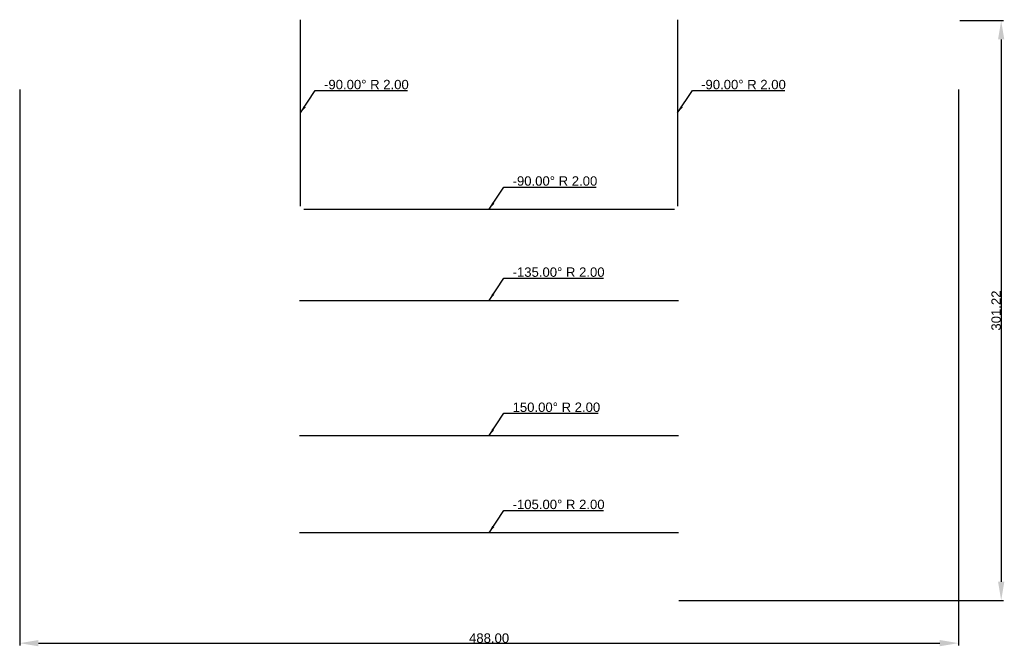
# Model space of a CAD drawing. Header units: millimetres. Extents: x -183 to 328, y 298 to 623.
import ezdxf

# ---------------------------------------------------------------- set-up
doc = ezdxf.new("R2010")
doc.units = ezdxf.units.MM
doc.layers.get('0').update_dxf_attribs({"true_color": 0xdfdfdf})
for name, color, linetype in [('Bend Annotations', 5, 'Continuous'), ('Bends Down', 1, 'Continuous'), ('Bends Up', 1, 'Continuous'), ('Overall Dimensions', 3, 'Continuous')]:
    doc.layers.add(name, color=color, linetype=linetype)
doc.styles.get("Standard").update_dxf_attribs({"font": 'arial.ttf'})
doc.dimstyles.new('ISO-25', dxfattribs={"dimtxt": 2.5, "dimasz": 2.5, "dimexe": 1.25, "dimexo": 0.625, "dimtad": 1, "dimtxsty": 'Standard', "dimcen": 2.5, "dimadec": 0, "dimazin": 0, "dimtfac": 1, "dimtmove": 0, "dimatfit": 3, "dimfxl": 1, "dimarcsym": 0})

# ---------------------------------------------------------------- blocks, each defined once
blk = doc.blocks.new('*D3')
at = {"layer": 'Defpoints', "color": 0}
for p in [(0, 266.15), (488, 266.15), (488, -22.16)]:
    blk.add_point(p, dxfattribs=at)
at = {"layer": 'Overall Dimensions', "color": 0, "lineweight": -2}
for p, q in [((0, 265.53), (0, -23.41)), ((488, 265.53), (488, -23.41)), ((9.76, -22.16), (478.24, -22.16))]:
    blk.add_line(p, q, dxfattribs=at)
at = {"layer": 'Overall Dimensions', "color": 0}
for points in [[(9.76, -20.54), (9.76, -23.79), (0, -22.16)], [(478.24, -23.79), (478.24, -20.54), (488, -22.16)]]:
    blk.add_solid(points, dxfattribs=at)
at = {"layer": 'Overall Dimensions', "color": 0, "insert": (244, -19.57), "char_height": 4.88, "attachment_point": 5}
blk.add_mtext('488.00', dxfattribs=at)
blk = doc.blocks.new('*D4')
at = {"layer": 'Defpoints', "color": 0}
for p in [(488, 301.22), (342, 0), (510.16, 0)]:
    blk.add_point(p, dxfattribs=at)
at = {"layer": 'Overall Dimensions', "color": 0, "lineweight": -2}
for p, q in [((488.62, 301.22), (511.41, 301.22)), ((510.16, 291.46), (510.16, 9.76)), ((342.62, 0), (511.41, 0))]:
    blk.add_line(p, q, dxfattribs=at)
at = {"layer": 'Overall Dimensions', "color": 0}
for points in [[(511.79, 291.46), (508.54, 291.46), (510.16, 301.22)], [(508.54, 9.76), (511.79, 9.76), (510.16, 0)]]:
    blk.add_solid(points, dxfattribs=at)
at = {"layer": 'Overall Dimensions', "color": 0, "insert": (507.57, 150.61), "char_height": 4.88, "attachment_point": 5, "rotation": 90}
blk.add_mtext('301.22', dxfattribs=at)
blk = doc.blocks.new('*U2')
at = {"layer": 'Bends Down'}
for p, q in [((145.999, 204.92, 2), (145.999, 301.72, 2)), ((341.999, 301.72, 2), (341.999, 204.92, 2)), ((147.699, 203.22, 2), (340.299, 203.22, 2)), ((145.5, 155.876, 2), (342.497, 155.876, 2)), ((342.497, 35.2, 2), (145.5, 35.2, 2))]:
    blk.add_line(p, q, dxfattribs=at)
at = {"layer": 'Bends Up'}
blk.add_line((145.5, 85.692, 2), (342.497, 85.692, 2), dxfattribs=at)
at = {"layer": 'Bend Annotations', "char_height": 4.87997, "attachment_point": 7}
for s, insert in [('-90.00° R 2.00', (158.199, 265.52, 2)), ('-90.00° R 2.00', (354.199, 265.52, 2)), ('-90.00° R 2.00', (256.199, 215.42, 2)), ('-135.00° R 2.00', (256.199, 168.076, 2)), ('150.00° R 2.00', (256.199, 97.892, 2)), ('-105.00° R 2.00', (256.199, 47.4, 2))]:
    blk.add_mtext(s, dxfattribs=dict(at, insert=insert))
at = {"layer": 'Overall Dimensions'}
dim = blk.add_linear_dim(base=(510.162, 0, 2), p1=(487.997, 301.22, 2), p2=(341.997, 0, 2), angle=90, text='301.22', dimstyle='ISO-25', override={"dimscale": 1, "dimtxt": 4.879972, "dimasz": 9.759943, "dimexe": 1.25, "dimexo": 0.625, "dimgap": 0.1, "dimtxsty": 'Standard'}, dxfattribs=at)
dim.commit()
dim.dimension.update_dxf_attribs({"geometry": '*D4', "text_midpoint": (507.571, 150.61, 2)})
dim = blk.add_linear_dim(base=(487.997, -22.165, 2), p1=(0, 266.153, 2), p2=(487.997, 266.153, 2), text='488.00', dimstyle='ISO-25', override={"dimscale": 1, "dimtxt": 4.879972, "dimasz": 9.759943, "dimexe": 1.25, "dimexo": 0.625, "dimgap": 0.1, "dimtxsty": 'Standard'}, dxfattribs=at)
dim.commit()
dim.dimension.update_dxf_attribs({"geometry": '*D3', "text_midpoint": (243.999, -19.574, 2)})
at = {"layer": 'Bend Annotations', "annotation_type": 0, "has_hookline": 1, "hookline_direction": 0}
for points, text_width in [([(145.999, 253.32, 2), (153.67, 264.895, 2), (157.574, 264.895, 2)], 43.451), ([(341.999, 253.32, 2), (349.67, 264.895, 2), (353.574, 264.895, 2)], 43.451), ([(243.999, 203.22, 2), (251.67, 214.795, 2), (255.574, 214.795, 2)], 43.451), ([(243.999, 155.876, 2), (251.67, 167.451, 2), (255.574, 167.451, 2)], 47.238), ([(243.999, 85.692, 2), (251.67, 97.267, 2), (255.574, 97.267, 2)], 44.442), ([(243.999, 35.2, 2), (251.67, 46.775, 2), (255.574, 46.775, 2)], 47.238)]:
    blk.add_leader(points, dimstyle='ISO-25', override={"dimasz": 3.903977, "dimgap": 0.625}, dxfattribs=dict(at, text_width=text_width))

msp = doc.modelspace()

# ---------------------------------------------------------------- block references
msp.add_blockref('*U2', (-183.49, 321.64))

doc.saveas('drawing.dxf')
